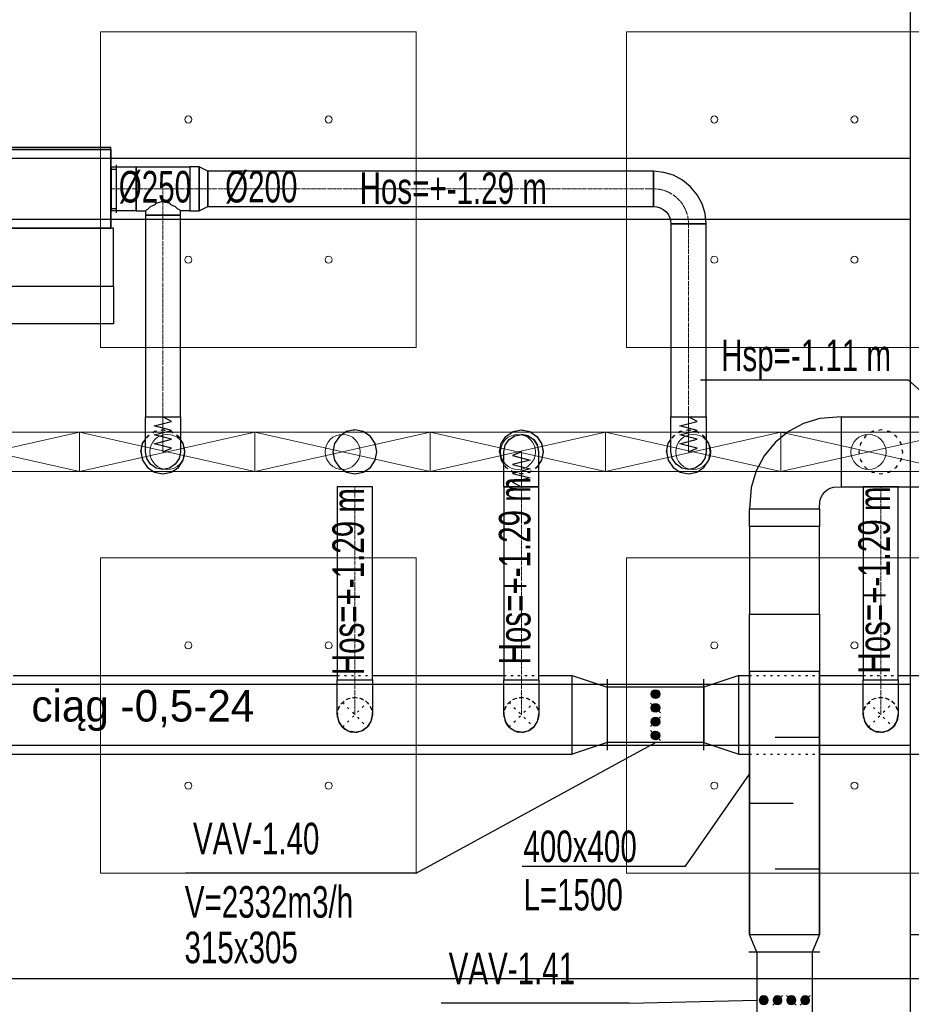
# Model space of a CAD drawing. Header units: centimetres. Extents: x -228435 to 46820, y -89367 to 152985.
# Tile 182 of 252: x -4402 to 684, y 40852 to 46469. Entities that reach past the tile are written whole.
import ezdxf
from ezdxf.enums import TextEntityAlignment as Align

# ---------------------------------------------------------------- set-up
doc = ezdxf.new("R2010")
doc.units = ezdxf.units.CM
doc.header["$LTSCALE"] = 50
doc.header["$PDMODE"] = 35
doc.header["$PDSIZE"] = 0.1
for name, pattern in [('CADVENT_CENTERLINE', [9.9, 7.4, -1, 0.5, -1]), ('CADVENT_HIDDEN', [0.8, 0.25, -0.55]), ('Kondygnacja  -0_5$0$HIDDEN', [9.525, 6.35, -3.175]), ('Kondygnacja  -0_5$0$HIDDEN2', [4.7625, 3.175, -1.5875]), ('Osie rzutów$0$DASHDOT2', [12.7, 6.35, -3.175, 0, -3.175])]:
    doc.linetypes.add(name, pattern=pattern)
doc.layers.get('0').update_dxf_attribs({"color": 8})
doc.layers.get('DEFPOINTS').update_dxf_attribs({"color": 8})
for name, color, linetype in [('01-103-Went PP_poziom-0_5$0$L_Nawiew', 3, 'Continuous'), ('bgde-nawiewDETAILS', 1, 'Continuous'), ('bgde-nawiewEXP', 1, 'Continuous'), ('bgde-nawiewHIDDEN', 1, 'Continuous'), ('bgde-tekst', 7, 'Continuous'), ('bgde-wywiewEXP', 5, 'Continuous'), ('bgde-wywiewSOL', 5, 'Continuous'), ('bgde_redukcja', 3, 'Continuous'), ('bgde_tlumik', 6, 'Continuous'), ('bgde_VAV', 7, 'Continuous'), ('bgde_wymiary tłumik VAV', 7, 'Continuous'), ('Kondygnacja  -0_5$0$ARCH_KONSTR_POWYŻEJ RZUTU', 8, 'Kondygnacja  -0_5$0$HIDDEN'), ('Kondygnacja  -0_5$0$ARCH_KONSTR_POWYŻEJ RZUTU_IST', 8, 'Kondygnacja  -0_5$0$HIDDEN2'), ('Osie rzutów$0$ARCH_INFO_OSIE_IST', 8, 'Osie rzutów$0$DASHDOT2'), ('Osie rzutów$0$ARCH_INFO_OSIE_OPISY_IST', 8, 'Continuous')]:
    doc.layers.add(name, color=color, linetype=linetype)
for name, color, linetype, lineweight in [('bgde-nawiewCEN', 7, 'Continuous', 13), ('bgde_AJ_specyfikacja', 2, 'Continuous', 30), ('bgde_nawiewnik', 11, 'Continuous', 5), ('Kondygnacja  -0_5$0$ARCH_INFO_WYMIARY', 8, 'Continuous', 9), ('SU Lampy kwadratowe  -05$0$ARCH_SUFITY_PODWIESZANE', 8, 'Continuous', 9)]:
    doc.layers.add(name, color=color, linetype=linetype, lineweight=lineweight)
doc.styles.add('Kondygnacja  -0_5$0$Romans', font='Romans.shx', dxfattribs={"width": 0.7})
doc.dimstyles.new('Kondygnacja  -0_5$0$Wymiary 1-100', dxfattribs={"dimtxt": 12, "dimasz": 10, "dimexe": 5, "dimexo": 0, "dimgap": 4, "dimtad": 1, "dimrnd": 0.5, "dimzin": 12, "dimdsep": 46, "dimtxsty": 'Kondygnacja  -0_5$0$Romans', "dimblk": 'Kondygnacja  -0_5$0$_Oblique', "dimcen": 10, "dimdle": 10, "dimclrt": 55, "dimazin": 0, "dimtfac": 1, "dimtmove": 1, "dimatfit": 3, "dimfxl": 0, "dimtolj": 1, "dimtzin": 0, "dimarcsym": 0})

# ---------------------------------------------------------------- blocks, each defined once
blk = doc.blocks.new('Osie rzutów')
at = {"layer": 'Osie rzutów$0$ARCH_INFO_OSIE_IST', "ltscale": 10}
blk.add_line((4436.04, 8600), (15156.54, 8600), dxfattribs=at)
blk = doc.blocks.new('SU Lampy kwadratowe  -05$0$moduł sufitu')
at = {"layer": 'SU Lampy kwadratowe  -05$0$ARCH_SUFITY_PODWIESZANE'}
for points in [[(60, -60), (240, -60), (240, -240), (60, -240)], [(360, -60), (540, -60), (540, -240), (360, -240)], [(60, -360), (240, -360), (240, -540), (60, -540)], [(360, -360), (540, -360), (540, -540), (360, -540)]]:
    blk.add_lwpolyline(points, close=True, dxfattribs=at)
for centre in [(110, -110), (190, -110), (410, -110), (490, -110), (110, -190), (190, -190), (410, -190), (490, -190), (110, -410), (190, -410), (410, -410), (490, -410), (110, -490), (190, -490), (410, -490), (490, -490)]:
    blk.add_circle(centre, 2, dxfattribs=at)
blk = doc.blocks.new('SU Lampy kwadratowe  -05')
at = {"layer": 'SU Lampy kwadratowe  -05$0$ARCH_SUFITY_PODWIESZANE'}
blk.add_blockref('SU Lampy kwadratowe  -05$0$moduł sufitu', (11660, 9200), dxfattribs=at)
blk = doc.blocks.new('Kondygnacja  -0_5$0$_Oblique')
at = {"color": 0, "linetype": 'ByBlock', "lineweight": -2}
blk.add_line((-0.5, -0.5), (0.5, 0.5), dxfattribs=at)
blk = doc.blocks.new('*D148')
at = {"layer": 'DEFPOINTS', "color": 0}
for p in [(-59190, 47690), (5862.4, 47690), (6190, 43700)]:
    blk.add_point(p, dxfattribs=at)
at = {"layer": 'Kondygnacja  -0_5$0$ARCH_INFO_WYMIARY', "color": 0, "lineweight": -2}
for p, q in [((5854.4, 47690), (5867.4, 47690)), ((5862.4, 43690), (5862.4, 47700)), ((5870.4, 43700), (5857.4, 43700))]:
    blk.add_line(p, q, dxfattribs=at)
at = {"layer": 'Kondygnacja  -0_5$0$ARCH_INFO_WYMIARY', "color": 0, "lineweight": -2, "xscale": 10, "yscale": 10, "zscale": 10}
for p, rotation in [((5862.4, 47690), 90), ((5862.4, 43700), 270)]:
    blk.add_blockref('Kondygnacja  -0_5$0$_Oblique', p, dxfattribs=dict(at, rotation=rotation))
at = {"layer": 'Kondygnacja  -0_5$0$ARCH_INFO_WYMIARY', "color": 55, "insert": (5852.4, 45695), "char_height": 12, "attachment_point": 5, "rotation": 90, "style": 'Kondygnacja  -0_5$0$Romans'}
blk.add_mtext('\\A1;3990', dxfattribs=at)
blk = doc.blocks.new('Kondygnacja  -0_5$0$konstrukcja istniejąca -0.5')
at = {"layer": 'Kondygnacja  -0_5$0$ARCH_KONSTR_POWYŻEJ RZUTU_IST', "ltscale": 10}
for points in [[(12182, 8625), (12182, 9775)], [(11138, 9067.89), (12182, 9067.89)], [(12182, 9032.89), (11138, 9032.89)], [(12338, 8575), (12182, 8575), (12182, 8625), (12338, 8625), (12338, 8575)]]:
    blk.add_lwpolyline(points, dxfattribs=at)
at = {"layer": 'Kondygnacja  -0_5$0$ARCH_KONSTR_POWYŻEJ RZUTU_IST', "ltscale": 10, "elevation": 0}
for points in [[(11138, 8767.89), (12182, 8767.89)], [(12182, 8732.89), (11138, 8732.89)]]:
    blk.add_lwpolyline(points, dxfattribs=at)
blk = doc.blocks.new('*D212')
at = {"layer": 'DEFPOINTS', "color": 0}
for p in [(-30586.3, 81900), (-30681.1, 12489.5), (9064, 12489.5)]:
    blk.add_point(p, dxfattribs=at)
at = {"layer": 'Kondygnacja  -0_5$0$ARCH_INFO_WYMIARY', "color": 0, "lineweight": -2}
for p, q in [((-30673.1, 81900), (-30686.1, 81900)), ((-30681.1, 81910), (-30681.1, 12479.5)), ((-30673.1, 12489.5), (-30686.1, 12489.5))]:
    blk.add_line(p, q, dxfattribs=at)
at = {"layer": 'Kondygnacja  -0_5$0$ARCH_INFO_WYMIARY', "color": 0, "lineweight": -2, "xscale": 10, "yscale": 10, "zscale": 10}
for p, rotation in [((-30681.1, 81900), 90), ((-30681.1, 12489.5), 270)]:
    blk.add_blockref('Kondygnacja  -0_5$0$_Oblique', p, dxfattribs=dict(at, rotation=rotation))
at = {"layer": 'Kondygnacja  -0_5$0$ARCH_INFO_WYMIARY', "color": 55, "insert": (-30691.1, 47194.8), "char_height": 12, "attachment_point": 5, "rotation": 90, "style": 'Kondygnacja  -0_5$0$Romans'}
blk.add_mtext('\\A1;69410.5', dxfattribs=at)
blk = doc.blocks.new('315')
at = {"layer": 'bgde_VAV', "color": 3, "linetype": 'Continuous', "lineweight": -2}
for p, q in [((-3942.4, 66705.7), (-3942.4, 66660.7)), ((-3392.4, 66661.5), (-3392.4, 66706.5)), ((-3942.4, 66660.7), (-3942.4, 66345.7)), ((-3392.4, 66346.5), (-3392.4, 66661.5)), ((-3942.4, 66345.7), (-3942.4, 66300.7)), ((-3392.4, 66301.5), (-3392.4, 66346.5))]:
    blk.add_line(p, q, dxfattribs=at)
at = {"layer": 'bgde_VAV', "color": 3, "linetype": 'ByBlock', "lineweight": -2}
for p, q in [((-3942.4, 66661.5), (-3392.4, 66661.5)), ((-3942.4, 66346.5), (-3392.4, 66346.5))]:
    blk.add_line(p, q, dxfattribs=at)
at = {"layer": 'bgde_VAV', "color": 3, "linetype": 'Continuous', "lineweight": -3}
for p, q in [((-3695.2, 66650), (-3639.6, 66594.3)), ((-3667.4, 66622.1), (-3692.6, 66622.1)), ((-3667.4, 66622.1), (-3691.4, 66629.9)), ((-3667.4, 66622.1), (-3691.4, 66614.3)), ((-3667.4, 66622.1), (-3687.8, 66636.9)), ((-3667.4, 66622.1), (-3687.8, 66607.3)), ((-3667.4, 66622.1), (-3682.2, 66642.5)), ((-3667.4, 66622.1), (-3682.2, 66601.7)), ((-3667.4, 66622.1), (-3675.2, 66646.1)), ((-3667.4, 66622.1), (-3675.2, 66598.1)), ((-3667.4, 66622.1), (-3667.4, 66647.3)), ((-3667.4, 66622.1), (-3659.6, 66646.1)), ((-3667.4, 66622.1), (-3652.6, 66642.5)), ((-3667.4, 66622.1), (-3647, 66636.9)), ((-3667.4, 66622.1), (-3643.4, 66629.9)), ((-3667.4, 66622.1), (-3642.2, 66622.1)), ((-3667.4, 66622.1), (-3643.4, 66614.3)), ((-3667.4, 66622.1), (-3647, 66607.3)), ((-3667.4, 66622.1), (-3652.6, 66601.7)), ((-3667.4, 66622.1), (-3659.6, 66598.1)), ((-3667.4, 66622.1), (-3667.4, 66596.9)), ((-3639.6, 66571.2), (-3695.2, 66515.5)), ((-3667.4, 66543.4), (-3682.2, 66563.7)), ((-3667.4, 66543.4), (-3675.2, 66567.3)), ((-3667.4, 66543.4), (-3667.4, 66568.6)), ((-3667.4, 66543.4), (-3659.6, 66567.3)), ((-3667.4, 66543.4), (-3652.6, 66563.7)), ((-3667.4, 66543.4), (-3692.6, 66543.4)), ((-3667.4, 66543.4), (-3691.4, 66551.1)), ((-3667.4, 66543.4), (-3691.4, 66535.6)), ((-3667.4, 66543.4), (-3687.8, 66558.2)), ((-3667.4, 66543.4), (-3687.8, 66528.5)), ((-3667.4, 66543.4), (-3682.2, 66523)), ((-3667.4, 66543.4), (-3675.2, 66519.4)), ((-3667.4, 66543.4), (-3647, 66558.2)), ((-3667.4, 66543.4), (-3643.4, 66551.1)), ((-3667.4, 66543.4), (-3642.2, 66543.4)), ((-3667.4, 66543.4), (-3643.4, 66535.6)), ((-3667.4, 66543.4), (-3647, 66528.5)), ((-3667.4, 66543.4), (-3652.6, 66523)), ((-3667.4, 66543.4), (-3659.6, 66519.4)), ((-3667.4, 66543.4), (-3667.4, 66518.2)), ((-3695.2, 66492.5), (-3639.6, 66436.8)), ((-3667.4, 66464.6), (-3692.6, 66464.6)), ((-3667.4, 66464.6), (-3691.4, 66472.4)), ((-3667.4, 66464.6), (-3691.4, 66456.8)), ((-3667.4, 66464.6), (-3687.8, 66479.4)), ((-3667.4, 66464.6), (-3687.8, 66449.8)), ((-3667.4, 66464.6), (-3682.2, 66485)), ((-3667.4, 66464.6), (-3682.2, 66444.2)), ((-3667.4, 66464.6), (-3675.2, 66488.6)), ((-3667.4, 66464.6), (-3675.2, 66440.6)), ((-3667.4, 66464.6), (-3667.4, 66489.8)), ((-3667.4, 66464.6), (-3659.6, 66488.6)), ((-3667.4, 66464.6), (-3652.6, 66485)), ((-3667.4, 66464.6), (-3647, 66479.4)), ((-3667.4, 66464.6), (-3643.4, 66472.4)), ((-3667.4, 66464.6), (-3642.2, 66464.6)), ((-3667.4, 66464.6), (-3643.4, 66456.8)), ((-3667.4, 66464.6), (-3647, 66449.8)), ((-3667.4, 66464.6), (-3652.6, 66444.2)), ((-3667.4, 66464.6), (-3659.6, 66440.6)), ((-3667.4, 66464.6), (-3667.4, 66439.4)), ((-3667.4, 66385.9), (-3691.4, 66393.6)), ((-3667.4, 66385.9), (-3687.8, 66400.7)), ((-3667.4, 66385.9), (-3682.2, 66406.2)), ((-3667.4, 66385.9), (-3675.2, 66409.8)), ((-3667.4, 66385.9), (-3667.4, 66411.1)), ((-3667.4, 66385.9), (-3659.6, 66409.8)), ((-3667.4, 66385.9), (-3652.6, 66406.2)), ((-3667.4, 66385.9), (-3647, 66400.7)), ((-3667.4, 66385.9), (-3643.4, 66393.6)), ((-3667.4, 66385.9), (-3692.6, 66385.9)), ((-3667.4, 66385.9), (-3691.4, 66378.1)), ((-3667.4, 66385.9), (-3687.8, 66371)), ((-3667.4, 66385.9), (-3682.2, 66365.5)), ((-3667.4, 66385.9), (-3675.2, 66361.9)), ((-3667.4, 66385.9), (-3642.2, 66385.9)), ((-3667.4, 66385.9), (-3643.4, 66378.1)), ((-3667.4, 66385.9), (-3647, 66371)), ((-3667.4, 66385.9), (-3652.6, 66365.5)), ((-3667.4, 66385.9), (-3659.6, 66361.9)), ((-3667.4, 66385.9), (-3667.4, 66360.7))]:
    blk.add_line(p, q, dxfattribs=at)
for centre in [(-3667.4, 66622.1), (-3667.4, 66543.4), (-3667.4, 66464.6), (-3667.4, 66385.9)]:
    blk.add_ellipse(centre, major_axis=(0, 25.2), ratio=1, start_param=-1.570796, end_param=4.712389, dxfattribs=at)
blk = doc.blocks.new('*a395')
at = {"layer": 'bgde-tekst'}
blk.add_line((0, 0), (1184, 0), dxfattribs=at)
blk = doc.blocks.new('A$C066D7839')
at = {"layer": 'bgde_nawiewnik'}
for p, q in [((-50, -11.15), (-50, 11.15)), ((-50, 11.15), (50, 11.15)), ((-50, -11.15), (50, 11.15)), ((50, -11.15), (-50, 11.15)), ((50, 11.15), (50, -11.15)), ((50, -11.15), (-50, -11.15))]:
    blk.add_line(p, q, dxfattribs=at)
blk.add_circle((0, 0), 10, dxfattribs=at)
blk = doc.blocks.new('A$C5B3E7367')
at = {"layer": '01-103-Went PP_poziom-0_5$0$L_Nawiew'}
h = blk.add_hatch(color=256, dxfattribs=at)
h.paths.add_polyline_path([(215, 704), (215, 674), (331.7, 674), (331.7, 612.1), (445.9, 689), (331.7, 765.9), (331.7, 704)])
h.paths.add_polyline_path([(48.3, 704), (48.3, 674), (215, 674), (215, 704)])
for p, q in [((215, 1525), (165, 1525)), ((165, 1525), (165, 1505)), ((215, 1400), (215, 1530)), ((545, 1530), (215, 1530)), ((215, 1530), (215, 1515)), ((545, 1400), (545, 1530)), ((165, 1505), (215, 1505)), ((243.8, 1452), (268.8, 1452)), ((256.2, 1452), (256.2, 1400)), ((326.2, 1452), (351.2, 1452)), ((338.8, 1452), (338.8, 1400)), ((408.8, 1452), (433.8, 1452)), ((421.2, 1452), (421.2, 1400)), ((491.2, 1452), (516.2, 1452)), ((503.8, 1452), (503.8, 1400)), ((0, 1378), (215, 1378)), ((0, 0), (0, 1378)), ((545, 1400), (215, 1400)), ((215, 1400), (215, 1378)), ((215, 1378), (215, 0)), ((545, 0), (545, 1400)), ((445.9, 689), (331.7, 765.9)), ((331.7, 704), (331.7, 765.9)), ((48.3, 704), (331.7, 704)), ((48.3, 704), (48.3, 674)), ((445.9, 689), (331.7, 612.1)), ((48.3, 674), (331.7, 674)), ((331.7, 612.1), (331.7, 674)), ((215, 0), (0, 0)), ((215, 0), (545, 0))]:
    blk.add_line(p, q, dxfattribs=at)
blk = doc.blocks.new('A$C53CA46B8')
at = {"layer": 'bgde-wywiewSOL'}
for p, q in [((112.9, 511.1), (-162.1, 511.1)), ((-137.1, 481.1), (-137.1, 511.1)), ((87.9, 481.1), (87.9, 511.1)), ((200.4, 481.1), (-249.6, 481.1)), ((-249.6, 481.1), (-249.6, -878.9)), ((200.4, 481.1), (200.4, -878.9)), ((200.4, -878.9), (-249.6, -878.9)), ((-137.1, -878.9), (-137.1, -908.9)), ((87.9, -878.9), (87.9, -908.9)), ((112.9, -908.9), (-162.1, -908.9))]:
    blk.add_line(p, q, dxfattribs=at)
at = {"layer": '01-103-Went PP_poziom-0_5$0$L_Nawiew'}
blk.add_blockref('A$C5B3E7367', (-794.6, -893.9), dxfattribs=at)
blk = doc.blocks.new('t41')
at = {"layer": 'bgde_tlumik'}
for p, q in [((-92, 42375.8), (158, 42375.8)), ((-239.5, 42000.8), (10.5, 42000.8)), ((-92, 41625.8), (158, 41625.8))]:
    blk.add_line(p, q, dxfattribs=at)
blk.add_lwpolyline([(-239.5, 41250.8), (160.5, 41250.8), (160.5, 42750.8), (-239.5, 42750.8)], close=True, dxfattribs=at)

msp = doc.modelspace()

# ---------------------------------------------------------------- linework, layer by layer
at = {"layer": 'bgde-nawiewCEN', "linetype": 'CADVENT_CENTERLINE', "ltscale": 0.06}
for p, q in [((-3882.078, 45504.331), (-3878.078, 45504.331)), ((-3738.078, 45504.331), (-3878.078, 45504.331)), ((-3585.078, 45504.331), (-3738.078, 45504.331)), ((-3585.078, 45354.331), (-3585.078, 45504.331)), ((-3432.078, 45504.331), (-3585.078, 45504.331)), ((-3432.078, 45504.331), (-3329.078, 45504.331)), ((-3329.078, 45504.331), (-786.833, 45504.331)), ((-3585.078, 45354.331), (-3585.078, 44203.959)), ((-586.833, 45304.331), (-586.833, 44203.959)), ((-3585.078, 44203.959), (-3585.078, 44185.263)), ((-3585.078, 44185.263), (-3585.078, 44134.152)), ((-586.833, 44203.959), (-586.833, 44185.263)), ((-586.833, 44185.263), (-586.833, 44134.152)), ((-3585.078, 44134.152), (-3585.078, 44106.359)), ((-3585.078, 44106.359), (-3585.078, 44082.833)), ((-586.833, 44134.152), (-586.833, 44106.359)), ((-586.833, 44106.359), (-586.833, 44082.833)), ((-3585.078, 44082.833), (-3585.078, 44063.218)), ((-3585.078, 44063.218), (-3585.078, 44047.159)), ((-3585.078, 44047.159), (-3585.078, 44034.3)), ((-586.833, 44082.833), (-586.833, 44063.218)), ((-586.833, 44063.218), (-586.833, 44047.159)), ((-586.833, 44047.159), (-586.833, 44034.3)), ((-3585.078, 44034.3), (-3585.078, 44024.285)), ((-3585.078, 44024.285), (-3585.078, 44016.759)), ((-3585.078, 44016.759), (-3585.078, 44011.366)), ((-3585.078, 44011.366), (-3585.078, 44007.752)), ((-3585.078, 44007.752), (-3585.078, 44005.559)), ((-3585.078, 44005.559), (-3585.078, 44004.433)), ((-3585.078, 44004.433), (-3585.078, 44003.959)), ((-1540.031, 44003.485), (-1540.031, 44003.959)), ((-1540.031, 44002.359), (-1540.031, 44003.485)), ((-1540.031, 44000.166), (-1540.031, 44002.359)), ((-1540.031, 43996.552), (-1540.031, 44000.166)), ((-1540.031, 43991.159), (-1540.031, 43996.552)), ((-1540.031, 43983.633), (-1540.031, 43991.159)), ((-1540.031, 43973.618), (-1540.031, 43983.633)), ((-586.833, 44034.3), (-586.833, 44024.285)), ((-586.833, 44024.285), (-586.833, 44016.759)), ((-586.833, 44016.759), (-586.833, 44011.366)), ((-586.833, 44011.366), (-586.833, 44007.752)), ((-586.833, 44007.752), (-586.833, 44005.559)), ((-586.833, 44005.559), (-586.833, 44004.433)), ((-586.833, 44004.433), (-586.833, 44003.959)), ((-1540.031, 43960.759), (-1540.031, 43973.618)), ((-1540.031, 43944.7), (-1540.031, 43960.759)), ((-1540.031, 43925.085), (-1540.031, 43944.7)), ((-1540.031, 43901.559), (-1540.031, 43925.085)), ((-1540.031, 43873.766), (-1540.031, 43901.559)), ((-1540.031, 43822.655), (-1540.031, 43873.766)), ((-1540.031, 43803.959), (-1540.031, 43822.655)), ((-2490.031, 42704.048), (-2490.031, 43803.959)), ((-1540.031, 42704.048), (-1540.031, 43803.959)), ((509.969, 42704.048), (509.969, 43803.959)), ((-2490.031, 42703.983), (-2490.031, 42503.983)), ((-1540.031, 42703.983), (-1540.031, 42503.983)), ((509.969, 42703.983), (509.969, 42503.983))]:
    msp.add_line(p, q, dxfattribs=at)
at = {"layer": 'bgde-nawiewCEN', "linetype": 'CADVENT_CENTERLINE', "ltscale": 0.06, "extrusion": (0, 0, -1)}
msp.add_arc((786.833, 45304.331), 200, 90, 180, dxfattribs=at)
at = {"layer": 'bgde-nawiewDETAILS', "linetype": 'CADVENT_HIDDEN'}
for p, q in [((-2560.742, 42433.272), (-2419.321, 42574.694)), ((-2560.742, 42574.694), (-2419.321, 42433.272)), ((-1610.742, 42433.272), (-1469.321, 42574.694)), ((-1610.742, 42574.694), (-1469.321, 42433.272)), ((439.258, 42433.272), (580.679, 42574.694)), ((439.258, 42574.694), (580.679, 42433.272))]:
    msp.add_line(p, q, dxfattribs=at)
at = {"layer": 'bgde-nawiewEXP', "linetype": 'Continuous'}
for points in [[(-5242.078, 45729.331), (-3882.078, 45729.331), (-3882.078, 45739.331), (-5242.078, 45739.331)], [(-5242.078, 45279.331), (-3882.078, 45279.331), (-3882.078, 45729.331), (-5242.078, 45729.331)], [(-3878.078, 45379.331), (-3878.078, 45629.331), (-3738.078, 45629.331), (-3738.078, 45379.331)], [(-3432.078, 45379.331), (-3377.235, 45379.331), (-3377.235, 45629.331), (-3432.078, 45629.331), (-3432.078, 45388.846)], [(-3377.235, 45379.331), (-3329.078, 45404.331), (-3329.078, 45604.331), (-3377.235, 45629.331), (-3377.235, 45388.846)], [(-3329.078, 45404.331), (-786.833, 45404.331), (-786.833, 45604.331), (-3329.078, 45604.331), (-3329.078, 45411.943)], [(-786.833, 45404.331), (-767.324, 45402.41), (-748.564, 45396.719), (-731.276, 45387.478), (-716.122, 45375.042), (-703.686, 45359.888), (-694.445, 45342.6), (-688.754, 45323.84), (-686.833, 45304.331), (-486.833, 45304.331), (-492.597, 45362.858), (-509.669, 45419.136), (-537.392, 45471.002), (-574.701, 45516.463), (-620.161, 45553.772), (-672.028, 45581.495), (-728.305, 45598.567), (-786.833, 45604.331), (-786.833, 45411.943)], [(-3685.078, 44203.959), (-3485.078, 44203.959), (-3485.078, 45354.331), (-3685.078, 45354.331)], [(-686.833, 44203.959), (-486.833, 44203.959), (-486.833, 45304.331), (-686.833, 45304.331)], [(-3685.078, 44024.285), (-3685.078, 44203.959), (-3485.078, 44203.959), (-3485.078, 44003.959), (-3492.69, 43965.691), (-3514.367, 43933.248), (-3546.809, 43911.571), (-3585.078, 43903.959), (-3623.346, 43911.571), (-3655.788, 43933.248), (-3677.466, 43965.691), (-3685.078, 44003.959), (-3685.078, 44016.759)], [(-686.833, 44003.959), (-686.833, 44203.959), (-486.833, 44203.959), (-486.833, 44003.959), (-494.445, 43965.691), (-516.122, 43933.248), (-548.564, 43911.571), (-586.833, 43903.959), (-625.101, 43911.571), (-657.543, 43933.248), (-679.221, 43965.691)], [(-2615.031, 44003.959), (-2605.516, 43956.123), (-2578.42, 43915.571), (-2537.867, 43888.474), (-2490.031, 43878.959), (-2442.196, 43888.474), (-2401.643, 43915.571), (-2374.546, 43956.123), (-2365.031, 44003.959), (-2374.546, 44051.794), (-2401.643, 44092.347), (-2442.196, 44119.444), (-2490.031, 44128.959), (-2537.867, 44119.444), (-2578.42, 44092.347), (-2605.516, 44051.794)], [(-2590.031, 42704.048), (-2390.031, 42704.048), (-2390.031, 43803.959), (-2590.031, 43803.959)], [(-1640.031, 42704.048), (-1440.031, 42704.048), (-1440.031, 43803.959), (-1640.031, 43803.959)], [(409.969, 42704.048), (609.969, 42704.048), (609.969, 43803.959), (409.969, 43803.959)]]:
    msp.add_lwpolyline(points, close=True, dxfattribs=at)
for points in [[(-3882.078, 45379.331), (-3878.078, 45379.331), (-3878.078, 45629.331), (-3882.078, 45629.331)], [(-3738.078, 45379.331), (-3738.078, 45629.331), (-3432.078, 45629.331), (-3432.078, 45379.331), (-3485.078, 45379.331), (-3492.69, 45386.943), (-3499.082, 45388.846), (-3514.367, 45404.131)], [(-3685.078, 45379.331), (-3677.466, 45386.943), (-3671.073, 45388.846), (-3655.788, 45404.131), (-3629.332, 45415.943), (-3623.346, 45421.929), (-3585.078, 45433.321), (-3546.809, 45421.929)], [(-3546.809, 45421.929), (-3585.078, 45433.321)], [(-3546.809, 45421.929), (-3540.824, 45415.943), (-3514.367, 45404.131), (-3499.082, 45388.846)], [(-3738.078, 45379.331), (-3685.078, 45379.331), (-3685.078, 45354.331), (-3546.809, 45354.331)], [(-3546.809, 45354.331), (-3585.078, 45354.331)], [(-3546.809, 45354.331), (-3485.078, 45354.331), (-3485.078, 45379.331)], [(-1665.031, 44003.959), (-1655.516, 44051.794), (-1628.42, 44092.347), (-1587.867, 44119.444), (-1540.031, 44128.959), (-1492.196, 44119.444), (-1451.643, 44092.347), (-1424.546, 44051.794), (-1415.031, 44003.959), (-1424.546, 43956.123), (-1440.031, 43932.949)], [(-1640.031, 43803.959), (-1640.031, 44003.959), (-1632.419, 44042.227), (-1610.742, 44074.67), (-1578.3, 44096.347), (-1540.031, 44103.959), (-1501.763, 44096.347)], [(-1501.763, 44096.347), (-1540.031, 44103.959)], [(-1501.763, 44096.347), (-1469.321, 44074.67), (-1447.643, 44042.227)], [(-3710.078, 44003.959), (-3700.563, 43956.123), (-3673.466, 43915.571), (-3632.913, 43888.474), (-3585.078, 43878.959), (-3537.242, 43888.474), (-3496.689, 43915.571), (-3469.593, 43956.123), (-3460.078, 44003.959), (-3469.593, 44051.794), (-3485.078, 44074.969)], [(-3710.078, 44003.959), (-3700.563, 44051.794), (-3685.078, 44074.969)], [(-1469.321, 43803.959), (-1440.031, 43803.959), (-1440.031, 44003.959), (-1447.643, 44042.227), (-1469.321, 44074.67)], [(-711.833, 44003.959), (-702.317, 43956.123), (-675.221, 43915.571), (-634.668, 43888.474), (-586.833, 43878.959), (-538.997, 43888.474), (-498.444, 43915.571), (-471.348, 43956.123), (-461.833, 44003.959), (-471.348, 44051.794), (-486.833, 44074.969)], [(-711.833, 44003.959), (-702.317, 44051.794), (-686.833, 44074.969)], [(-1665.031, 44003.959), (-1655.516, 43956.123), (-1640.031, 43932.949)], [(-1640.031, 43803.959), (-1501.763, 43803.959)], [(-1501.763, 43803.959), (-1540.031, 43803.959)], [(-1501.763, 43803.959), (-1469.321, 43803.959)], [(-1469.321, 43803.959), (-1501.763, 43803.959)], [(-4440.031, 42728.983), (-2590.031, 42728.983)], [(-2590.031, 42503.983), (-2590.031, 42703.983), (-2390.031, 42703.983), (-2390.031, 42503.983), (-2394.202, 42483.016)], [(-2390.031, 42728.983), (-1640.031, 42728.983)], [(-1640.031, 42503.983), (-1640.031, 42703.983), (-1440.031, 42703.983), (-1440.031, 42503.983), (-1444.27, 42482.674)], [(-1440.031, 42728.983), (-1249.931, 42728.983)], [(-299.938, 42728.983), (-239.529, 42728.983)], [(160.471, 42728.983), (409.969, 42728.983)], [(409.969, 42503.983), (409.969, 42703.983), (609.969, 42703.983), (609.969, 42503.983), (605.893, 42483.496)], [(609.969, 42728.983), (1684.969, 42728.983), (1684.969, 42728.983), (1684.969, 42278.983)], [(-2590.031, 42503.983), (-2582.419, 42465.715), (-2577.288, 42458.035)], [(-2590.031, 42503.983), (-2582.419, 42465.715), (-2560.742, 42433.272), (-2572.619, 42451.048)], [(-2589.221, 42491.275), (-2588.584, 42500.49)], [(-2589.221, 42491.275), (-2576.807, 42454.285), (-2562.768, 42438.163)], [(-2419.321, 42433.272), (-2397.643, 42465.715), (-2390.031, 42503.983)], [(-2419.321, 42433.272), (-2397.643, 42465.715), (-2395.841, 42474.774)], [(-2417.874, 42436.765), (-2410.908, 42442.831), (-2393.529, 42477.765), (-2392.057, 42499.093)], [(-1640.031, 42503.983), (-1632.419, 42465.715), (-1627.431, 42458.25)], [(-1640.031, 42503.983), (-1632.419, 42465.715), (-1610.742, 42433.272), (-1622.813, 42451.338)], [(-1639.263, 42491.608), (-1638.614, 42500.562)], [(-1639.263, 42491.608), (-1626.973, 42454.575), (-1612.759, 42438.143)], [(-1469.321, 42433.272), (-1447.643, 42465.715), (-1440.031, 42503.983)], [(-1469.321, 42433.272), (-1447.643, 42465.715), (-1445.892, 42474.52)], [(-1467.904, 42436.693), (-1461.113, 42442.567), (-1443.618, 42477.442), (-1442.049, 42499.113)], [(409.969, 42503.983), (417.581, 42465.715), (422.917, 42457.728)], [(409.969, 42503.983), (417.581, 42465.715), (439.258, 42433.272), (427.653, 42450.641)], [(410.841, 42490.804), (411.457, 42500.39)], [(410.841, 42490.804), (423.43, 42453.873), (437.223, 42438.185)], [(580.679, 42433.272), (602.357, 42465.715), (609.969, 42503.983)], [(580.679, 42433.272), (602.357, 42465.715), (604.231, 42475.136)], [(582.168, 42436.865), (589.382, 42443.208), (606.594, 42478.225), (607.934, 42499.071)], [(-2560.742, 42433.272), (-2528.3, 42411.595), (-2519.241, 42409.793)], [(-2560.742, 42433.272), (-2528.3, 42411.595), (-2490.031, 42403.983), (-2510.999, 42408.154)], [(-2557.249, 42431.826), (-2551.183, 42424.86), (-2516.249, 42407.481), (-2494.922, 42406.009)], [(-2490.031, 42403.983), (-2451.763, 42411.595), (-2419.321, 42433.272), (-2437.096, 42421.395)], [(-2490.031, 42403.983), (-2451.763, 42411.595), (-2444.083, 42416.727)], [(-2486.538, 42405.43), (-2477.324, 42404.794), (-2440.333, 42417.207), (-2424.211, 42431.247)], [(-1610.742, 42433.272), (-1578.3, 42411.595), (-1569.494, 42409.844)], [(-1610.742, 42433.272), (-1578.3, 42411.595), (-1540.031, 42403.983), (-1561.341, 42408.222)], [(-1607.321, 42431.855), (-1601.448, 42425.065), (-1566.572, 42407.569), (-1544.902, 42406)], [(-1540.031, 42403.983), (-1501.763, 42411.595), (-1469.321, 42433.272), (-1487.386, 42421.202)], [(-1540.031, 42403.983), (-1501.763, 42411.595), (-1494.298, 42416.583)], [(-1536.61, 42405.4), (-1527.656, 42404.752), (-1490.624, 42417.041), (-1474.191, 42431.255)], [(439.258, 42433.272), (471.7, 42411.595), (481.122, 42409.721)], [(439.258, 42433.272), (471.7, 42411.595), (509.969, 42403.983), (489.481, 42408.058)], [(442.851, 42431.784), (449.194, 42424.57), (484.21, 42407.358), (505.056, 42406.018)], [(509.969, 42403.983), (548.237, 42411.595), (580.679, 42433.272), (563.311, 42421.667)], [(509.969, 42403.983), (548.237, 42411.595), (556.224, 42416.932)], [(513.562, 42405.471), (523.148, 42404.855), (560.079, 42417.444), (575.767, 42431.238)], [(-12845.031, 42278.983), (-1249.931, 42278.983)], [(-299.938, 42278.983), (-239.529, 42278.983)], [(160.471, 42278.983), (1684.969, 42278.983)]]:
    msp.add_lwpolyline(points, dxfattribs=at)
at = {"layer": 'bgde-nawiewEXP'}
for points in [[(-3585.078, 44003.959), (-3535.078, 44025.257), (-3635.078, 44050.618), (-3535.078, 44075.839), (-3635.078, 44101.124), (-3535.078, 44126.659), (-3635.078, 44152.018), (-3535.078, 44177.477), (-3585.078, 44203.959)], [(-586.833, 44003.959), (-536.833, 44025.257), (-636.833, 44050.618), (-536.833, 44075.839), (-636.833, 44101.124), (-536.833, 44126.659), (-636.833, 44152.018), (-536.833, 44177.477), (-586.833, 44203.959)], [(-1540.031, 44003.959), (-1590.031, 43982.661), (-1490.031, 43957.299), (-1590.031, 43932.079), (-1490.031, 43906.794), (-1590.031, 43881.259), (-1490.031, 43855.9), (-1590.031, 43830.441), (-1540.031, 43803.959)]]:
    msp.add_lwpolyline(points, dxfattribs=at)
at = {"layer": 'bgde-nawiewEXP', "linetype": 'Continuous', "elevation": 110}
for points in [[(-1049.931, 42346.484), (-1249.931, 42278.983), (-1249.931, 42728.983), (-1049.931, 42661.484)], [(-499.938, 42346.484), (-299.938, 42278.983), (-299.938, 42728.983), (-499.938, 42661.484)]]:
    msp.add_lwpolyline(points, close=True, dxfattribs=at)
at = {"layer": 'bgde-nawiewHIDDEN', "linetype": 'CADVENT_HIDDEN'}
for points in [[(-3882.078, 45379.331), (-3882.078, 45629.331)], [(-3710.078, 44003.959), (-3700.563, 43956.123), (-3673.466, 43915.571), (-3632.913, 43888.474), (-3585.078, 43878.959), (-3537.242, 43888.474), (-3496.689, 43915.571), (-3469.593, 43956.123), (-3460.078, 44003.959), (-3469.593, 44051.794), (-3496.689, 44092.347), (-3537.242, 44119.444), (-3585.078, 44128.959), (-3632.913, 44119.444), (-3673.466, 44092.347), (-3685.078, 44074.969)], [(-3710.078, 44003.959), (-3700.563, 44051.794), (-3673.466, 44092.347), (-3632.913, 44119.444), (-3585.078, 44128.959), (-3537.242, 44119.444), (-3496.689, 44092.347), (-3485.078, 44074.969)], [(-1665.031, 44003.959), (-1655.516, 44051.794), (-1628.42, 44092.347), (-1587.867, 44119.444), (-1540.031, 44128.959), (-1492.196, 44119.444), (-1451.643, 44092.347), (-1424.546, 44051.794), (-1415.031, 44003.959), (-1424.546, 43956.123), (-1451.643, 43915.571), (-1492.196, 43888.474), (-1540.031, 43878.959), (-1587.867, 43888.474), (-1628.42, 43915.571), (-1587.867, 43888.474), (-1540.031, 43878.959), (-1492.196, 43888.474), (-1451.643, 43915.571), (-1440.031, 43932.949)], [(-711.833, 44003.959), (-702.317, 43956.123), (-675.221, 43915.571), (-634.668, 43888.474), (-586.833, 43878.959), (-538.997, 43888.474), (-498.444, 43915.571), (-471.348, 43956.123), (-461.833, 44003.959), (-471.348, 44051.794), (-498.444, 44092.347), (-538.997, 44119.444), (-586.833, 44128.959), (-634.668, 44119.444), (-675.221, 44092.347), (-686.833, 44074.969)], [(-711.833, 44003.959), (-702.317, 44051.794), (-675.221, 44092.347), (-634.668, 44119.444), (-586.833, 44128.959), (-538.997, 44119.444), (-498.444, 44092.347), (-486.833, 44074.969)], [(-1665.031, 44003.959), (-1655.516, 43956.123), (-1628.42, 43915.571), (-1640.031, 43932.949)], [(-2590.031, 42728.983), (-2390.031, 42728.983)], [(-1640.031, 42728.983), (-1440.031, 42728.983)], [(-239.529, 42728.983), (160.471, 42728.983)], [(409.969, 42728.983), (609.969, 42728.983)], [(-2590.031, 42503.983), (-2582.419, 42542.251), (-2560.742, 42574.694), (-2528.3, 42596.371), (-2490.031, 42603.983), (-2451.763, 42596.371), (-2419.321, 42574.694), (-2397.643, 42542.251), (-2390.031, 42503.983)], [(-2588.584, 42500.49), (-2586.533, 42530.201), (-2569.154, 42565.135), (-2539.73, 42590.759), (-2502.739, 42603.172), (-2463.814, 42600.485), (-2428.88, 42583.106), (-2403.255, 42553.682), (-2390.842, 42516.691), (-2392.057, 42499.093)], [(-1640.031, 42503.983), (-1632.419, 42542.251), (-1610.742, 42574.694), (-1578.3, 42596.371), (-1540.031, 42603.983), (-1501.763, 42596.371), (-1469.321, 42574.694), (-1447.643, 42542.251), (-1440.031, 42503.983)], [(-1638.614, 42500.562), (-1636.445, 42530.524), (-1618.949, 42565.399), (-1589.439, 42590.925), (-1552.407, 42603.214), (-1513.491, 42600.397), (-1478.615, 42582.901), (-1453.089, 42553.391), (-1440.8, 42516.359), (-1442.049, 42499.113)], [(409.969, 42503.983), (417.581, 42542.251), (439.258, 42574.694), (471.7, 42596.371), (509.969, 42603.983), (548.237, 42596.371), (580.679, 42574.694), (602.357, 42542.251), (609.969, 42503.983)], [(411.457, 42500.39), (413.343, 42529.742), (430.556, 42564.758), (459.858, 42590.522), (496.789, 42603.111), (535.727, 42600.609), (570.743, 42583.396), (596.507, 42554.094), (609.096, 42517.162), (607.934, 42499.071)], [(-2395.841, 42474.774), (-2394.202, 42483.016)], [(-1445.892, 42474.52), (-1444.27, 42482.674)], [(604.231, 42475.136), (605.893, 42483.496)], [(-2577.288, 42458.035), (-2572.619, 42451.048)], [(-2562.768, 42438.163), (-2557.249, 42431.826)], [(-2519.241, 42409.793), (-2510.999, 42408.154)], [(-2444.083, 42416.727), (-2437.096, 42421.395)], [(-2424.211, 42431.247), (-2417.874, 42436.765)], [(-1627.431, 42458.25), (-1622.813, 42451.338)], [(-1612.759, 42438.143), (-1607.321, 42431.855)], [(-1569.494, 42409.844), (-1561.341, 42408.222)], [(-1494.298, 42416.583), (-1487.386, 42421.202)], [(-1474.191, 42431.255), (-1467.904, 42436.693)], [(422.917, 42457.728), (427.653, 42450.641)], [(437.223, 42438.185), (442.851, 42431.784)], [(481.122, 42409.721), (489.481, 42408.058)], [(556.224, 42416.932), (563.311, 42421.667)], [(575.767, 42431.238), (582.168, 42436.865)], [(-2494.922, 42406.009), (-2486.538, 42405.43)], [(-1544.902, 42406), (-1536.61, 42405.4)], [(505.056, 42406.018), (513.562, 42405.471)], [(-239.529, 42278.983), (160.471, 42278.983)]]:
    msp.add_lwpolyline(points, dxfattribs=at)
for points in [[(-2615.031, 44003.959), (-2605.516, 43956.123), (-2578.42, 43915.571), (-2537.867, 43888.474), (-2490.031, 43878.959), (-2442.196, 43888.474), (-2401.643, 43915.571), (-2374.546, 43956.123), (-2365.031, 44003.959), (-2374.546, 44051.794), (-2401.643, 44092.347), (-2442.196, 44119.444), (-2490.031, 44128.959), (-2537.867, 44119.444), (-2578.42, 44092.347), (-2605.516, 44051.794)], [(384.969, 44003.959), (394.484, 43956.123), (421.58, 43915.571), (462.133, 43888.474), (509.969, 43878.959), (557.804, 43888.474), (598.357, 43915.571), (625.454, 43956.123), (634.969, 44003.959), (625.454, 44051.794), (598.357, 44092.347), (557.804, 44119.444), (509.969, 44128.959), (462.133, 44119.444), (421.58, 44092.347), (394.484, 44051.794)], [(384.969, 44003.959), (394.484, 43956.123), (421.58, 43915.571), (462.133, 43888.474), (509.969, 43878.959), (557.804, 43888.474), (598.357, 43915.571), (625.454, 43956.123), (634.969, 44003.959), (625.454, 44051.794), (598.357, 44092.347), (557.804, 44119.444), (509.969, 44128.959), (462.133, 44119.444), (421.58, 44092.347), (394.484, 44051.794)]]:
    msp.add_lwpolyline(points, close=True, dxfattribs=at)
at = {"layer": 'bgde-tekst'}
msp.add_lwpolyline([(665.252, 44414.628), (1214.543, 43923.759), (1214.543, 43923.759)], dxfattribs=at)
at = {"layer": 'bgde-tekst', "elevation": 1920}
msp.add_lwpolyline([(665.252, 44414.628), (1214.543, 43923.759), (1214.543, 43923.759)], dxfattribs=at)
at = {"layer": 'bgde-wywiewEXP', "linetype": 'Continuous'}
for points in [[(285.471, 43803.995), (285.471, 44203.992), (1617.805, 44203.992), (1617.805, 45104.133), (2067.805, 45104.133), (2067.805, 42904.133), (1617.805, 42904.133), (1617.805, 44203.992)], [(285.471, 43803.995), (285.471, 43803.992), (1617.805, 43803.992), (1617.805, 44203.992)], [(-239.529, 41250.761), (-239.529, 43078.992), (160.471, 43078.992), (160.471, 41250.761)]]:
    msp.add_lwpolyline(points, dxfattribs=at)
for points in [[(-239.529, 43078.992), (160.471, 43078.992), (160.471, 43578.992), (-239.529, 43578.992), (-239.529, 43678.992), (160.471, 43678.992), (162.393, 43723.502), (168.084, 43742.261), (177.325, 43759.551), (189.762, 43774.705), (204.916, 43787.141), (222.205, 43796.383), (240.965, 43802.073), (285.473, 43803.995), (285.469, 44203.995), (162.929, 44194.388), (69.132, 44165.935), (-17.312, 44119.729), (-93.081, 44057.548), (-155.263, 43981.779), (-201.468, 43895.335), (-229.921, 43801.538), (-239.529, 43678.992), (160.471, 43678.992), (160.471, 43578.992), (-239.529, 43578.992)], [(160.471, 41250.761), (117.971, 41150.761), (-197.029, 41150.761), (-239.529, 41250.761)]]:
    msp.add_lwpolyline(points, close=True, dxfattribs=at)
at = {"layer": 'bgde_VAV'}
for p, q in [((-2140, 41600), (-774.935, 42346.484)), ((-2140, 41600), (-3456.471, 41600)), ((-924.519, 40858.989, 21.417), (-1997.7, 40858.989, 21.417)), ((-924.519, 40858.989, 21.417), (-197.029, 40875.764))]:
    msp.add_line(p, q, dxfattribs=at)
at = {"layer": 'bgde_wymiary tłumik VAV'}
for p, q in [((-604.525, 41640.151), (-239.529, 42164.877)), ((-1534.87, 41640.151), (-604.525, 41640.151))]:
    msp.add_line(p, q, dxfattribs=at)

# ---------------------------------------------------------------- block references
at = {"layer": '01-103-Went PP_poziom-0_5$0$L_Nawiew', "rotation": 90}
msp.add_blockref('A$C53CA46B8', (-4760.93, 45528.92, 630), dxfattribs=at)
at = {"layer": '01-103-Went PP_poziom-0_5$0$L_Nawiew', "xscale": -10, "yscale": 10, "zscale": 10, "rotation": 180}
for p in [(-4560.036, 44003.959, -359.816), (-3560.036, 44003.959, -359.816), (-2560.036, 44003.959, -359.816), (-1560.036, 44003.959, -359.816), (-560.036, 44003.959, -359.816), (439.964, 44003.959, -359.816)]:
    msp.add_blockref('A$C066D7839', p, dxfattribs=at)
at = {"layer": 'bgde-tekst'}
for p in [(-518.748, 44414.628), (-518.748, 44414.628, 1920)]:
    msp.add_blockref('*a395', p, dxfattribs=at)
at = {"layer": 'bgde_redukcja'}
for p, rotation in [((-4442.331, 109007.967), 180), ((-66543.512, 37208.368), 270)]:
    msp.add_blockref('315', p, dxfattribs=dict(at, rotation=rotation))
at = {"layer": 'bgde_tlumik'}
msp.add_blockref('t41', (0, 0), dxfattribs=at)
at = {"layer": 'Kondygnacja  -0_5$0$ARCH_KONSTR_POWYŻEJ RZUTU', "xscale": 10, "yscale": 10, "zscale": 10}
msp.add_blockref('Kondygnacja  -0_5$0$konstrukcja istniejąca -0.5', (-121140, -45000), dxfattribs=at)
at = {"layer": 'Osie rzutów$0$ARCH_INFO_OSIE_OPISY_IST', "xscale": 10, "yscale": 10, "zscale": 10}
msp.add_blockref('Osie rzutów', (-121140, -45000), dxfattribs=at)
at = {"layer": 'SU Lampy kwadratowe  -05$0$ARCH_SUFITY_PODWIESZANE', "xscale": 10, "yscale": 10, "zscale": 10}
msp.add_blockref('SU Lampy kwadratowe  -05', (-121140, -45000), dxfattribs=at)

# ---------------------------------------------------------------- texts
at = {"layer": 'bgde-tekst', "width": 0.7}
for s, p in [('%%c250', (-3836.842, 45426.478, 630)), ('%%c200', (-3229.724, 45426.796, 1920)), ('Hos=+-1.29 m ', (-2462.649, 45418.124, 1920))]:
    msp.add_text(s, height=180, dxfattribs=at).set_placement(p)
for p in [(615.252, 44464.628), (615.252, 44464.628, 1920)]:
    msp.add_text('Hsp=-1.11 m ', height=180, dxfattribs=at).set_placement(p, align=Align.RIGHT)
for p in [(-1488.263, 42791.732, -172.959), (561.737, 42738.634, -172.959), (-2438.263, 42729.996, -172.959)]:
    msp.add_text('Hos=+-1.29 m ', height=180, rotation=90, dxfattribs=at).set_placement(p)
at = {"layer": 'bgde_AJ_specyfikacja', "insert": (-4334.781, 42645.432, -660), "char_height": 180, "width": 1505.25105, "attachment_point": 1}
msp.add_mtext('ciąg -0,5-24', dxfattribs=at)
at = {"layer": 'bgde_VAV', "width": 0.7}
for s, p in [('VAV-1.40', (-3413.528, 41708.303, 1920)), ('V=2332m3/h', (-3459.937, 41346.494, 1920)), ('VAV-1.41', (-1954.757, 40967.292, 1941.417))]:
    msp.add_text(s, height=180, dxfattribs=at).set_placement(p)
at = {"layer": 'bgde_wymiary tłumik VAV', "width": 0.7}
for s, p in [('400x400', (-1528.443, 41663.63, 1920)), ('L=1500', (-1528.443, 41387.969, 1920)), ('315x305', (-3461.867, 41086.965, 1898.583))]:
    msp.add_text(s, height=180, dxfattribs=at).set_placement(p)

# ---------------------------------------------------------------- dimensions: what is measured, and where the dimension line sits
at = {"layer": 'Kondygnacja  -0_5$0$ARCH_INFO_WYMIARY'}
for base, p1, p2, picture, middle in [((-30681.114, 12489.5), (-30586.301, 81900), (9064, 12489.5), '*D212', (-30691.114, 47194.75)), ((5862.405, 47690), (6190, 43700), (-59190, 47690), '*D148', (5852.405, 45695))]:
    dim = msp.add_linear_dim(base=base, p1=p1, p2=p2, angle=90, dimstyle='Kondygnacja  -0_5$0$Wymiary 1-100', dxfattribs=at)
    dim.commit()
    dim.dimension.update_dxf_attribs({"geometry": picture, "text_midpoint": middle})

doc.saveas('drawing.dxf')
